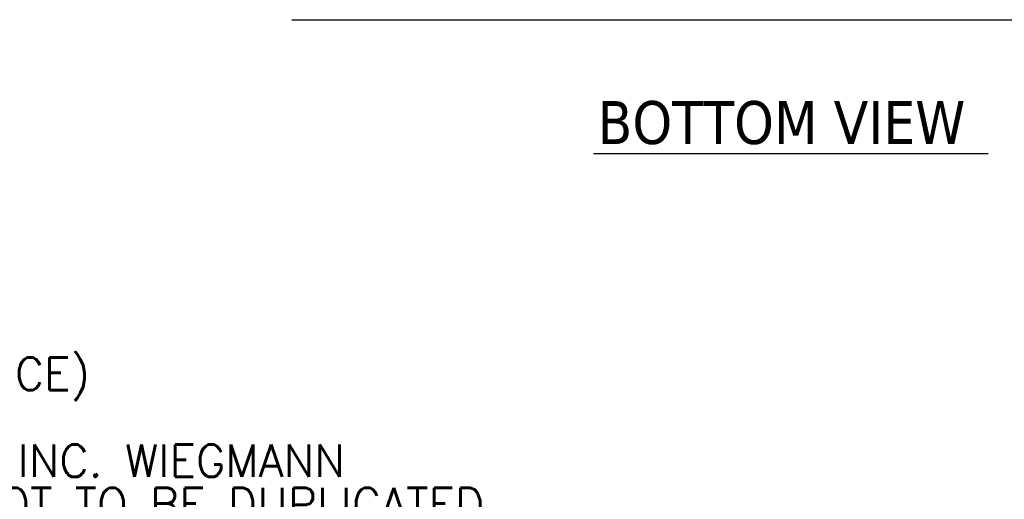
# Model space of a CAD drawing. Extents: x 807 to 1172, y 30 to 260.
# Tile 1 of 214: x 864 to 925, y 49 to 79. Entities that reach past the tile are written whole.
import ezdxf

# ---------------------------------------------------------------- set-up
doc = ezdxf.new("R2010")
doc.units = 0
doc.header["$LTSCALE"] = 4
doc.header["$MEASUREMENT"] = 0
doc.layers.get('0').update_dxf_attribs({"linetype": 'CONTINUOUS'})
doc.styles.add('Note Text (ANSI)', font='tahoma.ttf')
doc.styles.add('Text Style168', font='tahoma.ttf')

msp = doc.modelspace()

# ---------------------------------------------------------------- linework, layer by layer
for p, q in [((881.164, 78.805), (940.893, 78.805)), ((899.714, 70.568), (923.996, 70.568))]:
    msp.add_line(p, q)

# ---------------------------------------------------------------- texts
at = {"insert": (899.978, 71.106), "char_height": 2.64, "attachment_point": 7, "style": 'Text Style168'}
msp.add_mtext('BOTTOM VIEW', dxfattribs=at)
at = {"insert": (807.457, 54.344), "char_height": 2.2, "width": 162.43452, "attachment_point": 4, "line_spacing_factor": 0.802644, "style": 'Note Text (ANSI)'}
msp.add_mtext('{\\fRomanS|b0|i0|c0|p2;\\H0.90909x;PART#: WRD726018FSD4\\P(DATA SUBJECT TO CHANGE WITHOUT NOTICE)\\H1.4551x; \\H0.68722x;\\P \\H1.2028x; \\H0.83142x;\\PTHIS DRAWING IS PROPERTY OF HUBBELL INC. WIEGMANN\\H1.1879x; \\H0.84179x;\\PALL INFORMATION IS PROPRIETARY AND NOT TO BE DUPLICATED\\H1.189x; }', dxfattribs=at)

doc.saveas('drawing.dxf')
